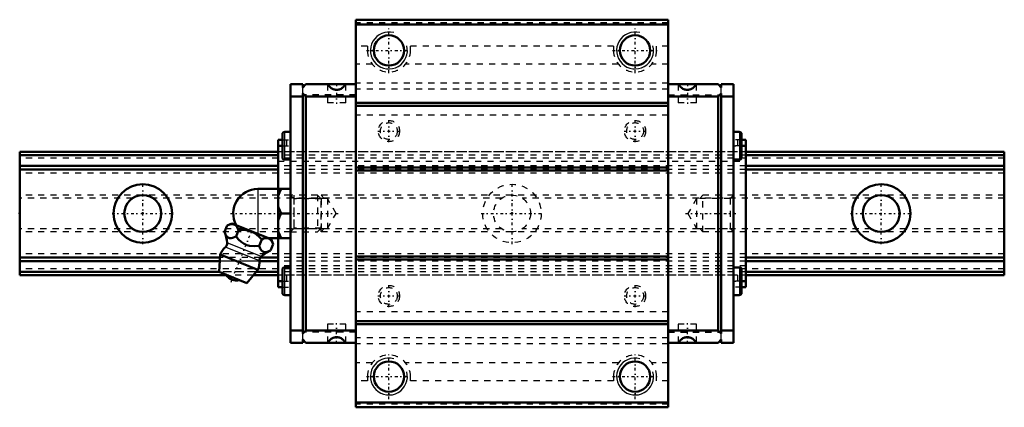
# Model space of a CAD drawing. Header units: millimetres. Extents: x -20 to 140, y -32 to 32.
import ezdxf

# ---------------------------------------------------------------- set-up
doc = ezdxf.new("R2010")
doc.units = ezdxf.units.MM
doc.linetypes.add('Center', pattern=[1.5, 0.45, -0.5, 0.05, -0.5])
doc.linetypes.add('Dashed', pattern=[2, 1, -1])
for name, color, linetype, lineweight in [('2d ConnectionPoints', 7, 'Continuous', 50), ('AM_0', 7, 'Continuous', 50), ('AM_4', 3, 'Continuous', 25), ('AM_5', 3, 'Continuous', 25), ('AM_7', 7, 'Center', 25), ('AM_9', 6, 'Dashed', 25)]:
    doc.layers.add(name, color=color, linetype=linetype, lineweight=lineweight)

# ---------------------------------------------------------------- blocks, each defined once
blk = doc.blocks.new('1_r4vdtki390km30ef14j7firdm________0_in_HSR20M1A1SS160LG200BM6F420001_4')
at = {"layer": 'AM_0'}
for p, q in [((18.7, 4), (24, 4)), ((22, 4), (22, -4)), ((22.5, 0), (24, 0)), ((24, 0.73), (24, -0.73)), ((13.28, -3), (13.71, -1.93)), ((14.49, -1.6), (13.71, -1.93)), ((20.88, -4.18), (14.49, -1.6)), ((15.15, -3.76), (15.58, -2.69)), ((18.9, -5.27), (19.33, -4.2)), ((20.42, -4), (24, -4)), ((21.21, -4.96), (20.88, -4.18)), ((20.77, -6.03), (21.21, -4.96)), ((12.6, -6.67), (12.4, -9.49)), ((18.72, -9.14), (12.6, -6.67)), ((16.89, -11.31), (12.4, -9.49)), ((16.89, -11.31), (18.72, -9.14))]:
    blk.add_line(p, q, dxfattribs=at)
for points in [[(22.5, 4), (22.21, 3.44), (22, 2.85)], [(22, 1.15), (22.06, 0.96), (22.25, 0.47), (22.5, 0)], [(22.5, 0), (22.21, -0.56), (22, -1.15)], [(13.28, -3), (13.46, -3.4), (13.68, -3.74), (13.87, -3.91), (14.09, -4), (14.34, -4.01), (14.6, -3.96), (15.15, -3.76)], [(15.58, -2.69), (15.32, -2.21), (15.16, -2.01), (14.96, -1.86), (14.66, -1.76), (14.31, -1.75), (14.01, -1.82), (13.71, -1.93)], [(19.33, -4.2), (18.93, -3.79), (18.49, -3.42), (17.97, -3.09), (17.39, -2.85), (16.79, -2.71), (16.17, -2.67), (15.58, -2.69)], [(22, -2.85), (22.06, -3.04), (22.25, -3.53), (22.5, -4)], [(15.15, -3.76), (15.58, -4.23), (16, -4.62), (16.47, -4.95), (16.89, -5.14), (17.36, -5.26), (18.12, -5.32), (18.9, -5.27)], [(21.21, -4.96), (20.95, -4.48), (20.78, -4.28), (20.59, -4.14), (20.28, -4.03), (19.93, -4.03), (19.63, -4.09), (19.33, -4.2)], [(18.9, -5.27), (19.08, -5.67), (19.3, -6.01), (19.49, -6.18), (19.71, -6.27), (19.96, -6.29), (20.22, -6.24), (20.77, -6.03)]]:
    blk.add_lwpolyline(points, dxfattribs=at)
for centre, radius, start, end in [((18.7, 0), 4, 90, 207.9876), ((7.73, -5.29), 6, 4.8448, 22.4692), ((12.92, -4.86), 0.8, 311.9787, 4.8448), ((15.66, -7.9), 3.3, 131.9787, 158), ((23.17, -11.53), 6, 113.5285, 131.1552), ((15.66, -7.9), 3.3, 338, 4.0213), ((19.75, -7.62), 0.8, 131.1552, 184.0213), ((15.19, -9.07), 1.82, 210.1342, 285.8658)]:
    blk.add_arc(centre, radius, start, end, dxfattribs=at)
at = {"layer": 'AM_4'}
for p, q in [((18.7, 4), (18.7, -3.3)), ((19.22, -7.01), (13.71, -4.79)), ((18.95, -7.67), (13.45, -5.45))]:
    blk.add_line(p, q, dxfattribs=at)
at = {"layer": 'AM_5', "linetype": 'Dashed'}
for p, q in [((24.54, 3), (24.54, -3)), ((29, 2.39), (24.54, 2.39)), ((29, -2.39), (24.54, -2.39))]:
    blk.add_line(p, q, dxfattribs=at)
at = {"layer": 'AM_7'}
blk.add_line((14.34, -11.15), (17.84, -2.5), dxfattribs=at)
at = {"layer": 'AM_9'}
for p, q in [((28.39, 3), (24, 3)), ((28.39, 3), (28.39, -3)), ((29, 2.39), (28.39, 3)), ((29, 2.39), (29, -2.39)), ((24, -3), (28.39, -3)), ((28.39, -3), (29, -2.39))]:
    blk.add_line(p, q, dxfattribs=at)
blk = doc.blocks.new('2_HSR20M1ASSB_M6F1_Slider_0_in_HSR20M1A1SS160LG200BM6F420001_4')
at = {"layer": 'AM_0'}
for p, q in [((85.4, 31.5), (34.6, 31.5)), ((34.6, 31.5), (34.6, -31.5)), ((85.4, 30.7), (34.6, 30.7)), ((85.4, 31.5), (85.4, -31.5)), ((24, 21), (24, 0.73)), ((26, 21), (24, 21)), ((26, 20.5), (26.5, 21)), ((26, 21), (26, 20.5)), ((34.6, 21), (26.5, 21)), ((85.4, 21), (93.5, 21)), ((94, 20.5), (93.5, 21)), ((94, 21), (96, 21)), ((94, 21), (94, 20.5)), ((96, -21), (96, 21)), ((26, 19.5), (26, -19.5)), ((26.5, 19), (26, 19.5)), ((93.5, 19), (94, 19.5)), ((94, 19.5), (94, -19.5)), ((26, 19), (24, 19)), ((26.5, -19), (26.5, 19)), ((34.6, 19), (26.5, 19)), ((85.4, 18), (34.6, 18)), ((85.4, 19), (93.5, 19)), ((93.5, -19), (93.5, 19)), ((94, 19), (96, 19)), ((85.4, 17.5), (34.6, 17.5)), ((22.7, 12.92), (22.7, 9.08)), ((24, 13.25), (23.02, 13.25)), ((96.97, 13.25), (96, 13.25)), ((97.3, 12.92), (97.3, 9.08)), ((22, 12), (22.7, 12)), ((22, 12), (22, 4)), ((98, 12), (97.3, 12)), ((98, 12), (98, -12)), ((22, 11), (22.7, 11)), ((98, 11), (97.3, 11)), ((23.02, 8.75), (24, 8.75)), ((96, 8.75), (96.97, 8.75)), ((85.4, 7.5), (34.6, 7.5)), ((85.4, 7), (34.6, 7)), ((24, -0.73), (24, -21)), ((22, -4), (22, -12)), ((85.4, -7), (34.6, -7)), ((85.4, -7.5), (34.6, -7.5)), ((22.7, -9.08), (22.7, -12.92)), ((24, -8.75), (23.02, -8.75)), ((96.97, -8.75), (96, -8.75)), ((97.3, -9.08), (97.3, -12.92)), ((22, -11), (22.7, -11)), ((98, -11), (97.3, -11)), ((22, -12), (22.7, -12)), ((98, -12), (97.3, -12)), ((23.02, -13.25), (24, -13.25)), ((96, -13.25), (96.97, -13.25)), ((85.4, -17.5), (34.6, -17.5)), ((26, -19), (24, -19)), ((26, -19.5), (26.5, -19)), ((34.6, -19), (26.5, -19)), ((85.4, -18), (34.6, -18)), ((85.4, -19), (93.5, -19)), ((94, -19.5), (93.5, -19)), ((94, -19), (96, -19)), ((26, -20.5), (26, -21)), ((26.5, -21), (26, -20.5)), ((93.5, -21), (94, -20.5)), ((94, -20.5), (94, -21)), ((26, -21), (24, -21)), ((34.6, -21), (26.5, -21)), ((85.4, -21), (93.5, -21)), ((94, -21), (96, -21)), ((85.4, -30.7), (34.6, -30.7)), ((85.4, -31.5), (34.6, -31.5))]:
    blk.add_line(p, q, dxfattribs=at)
for points in [[(30.13, 21), (30.18, 20.88), (30.25, 20.77), (30.33, 20.66), (30.41, 20.57), (30.51, 20.48), (30.61, 20.39), (30.72, 20.32), (30.83, 20.26), (30.95, 20.2), (31.08, 20.16), (31.2, 20.13), (31.33, 20.11), (31.46, 20.1), (31.59, 20.1), (31.72, 20.12), (31.85, 20.14), (31.98, 20.18), (32.1, 20.23), (32.22, 20.28), (32.33, 20.35), (32.44, 20.43), (32.53, 20.51), (32.62, 20.61), (32.71, 20.71), (32.78, 20.82), (32.84, 20.93), (32.87, 21)], [(89.87, 21), (89.82, 20.88), (89.75, 20.77), (89.67, 20.66), (89.59, 20.57), (89.49, 20.48), (89.39, 20.39), (89.28, 20.32), (89.17, 20.26), (89.05, 20.2), (88.92, 20.16), (88.8, 20.13), (88.67, 20.11), (88.54, 20.1), (88.41, 20.1), (88.28, 20.12), (88.15, 20.14), (88.02, 20.18), (87.9, 20.23), (87.78, 20.28), (87.67, 20.35), (87.56, 20.43), (87.47, 20.51), (87.38, 20.61), (87.29, 20.71), (87.22, 20.82), (87.16, 20.93), (87.13, 21)], [(30.13, -21), (30.18, -20.88), (30.25, -20.77), (30.33, -20.66), (30.41, -20.57), (30.51, -20.48), (30.61, -20.39), (30.72, -20.32), (30.83, -20.26), (30.95, -20.2), (31.08, -20.16), (31.2, -20.13), (31.33, -20.11), (31.46, -20.1), (31.59, -20.1), (31.72, -20.12), (31.85, -20.14), (31.98, -20.18), (32.1, -20.23), (32.22, -20.28), (32.33, -20.35), (32.44, -20.43), (32.53, -20.51), (32.62, -20.61), (32.71, -20.71), (32.78, -20.82), (32.84, -20.93), (32.87, -21)], [(89.87, -21), (89.82, -20.88), (89.75, -20.77), (89.67, -20.66), (89.59, -20.57), (89.49, -20.48), (89.39, -20.39), (89.28, -20.32), (89.17, -20.26), (89.05, -20.2), (88.92, -20.16), (88.8, -20.13), (88.67, -20.11), (88.54, -20.1), (88.41, -20.1), (88.28, -20.12), (88.15, -20.14), (88.02, -20.18), (87.9, -20.23), (87.78, -20.28), (87.67, -20.35), (87.56, -20.43), (87.47, -20.51), (87.38, -20.61), (87.29, -20.71), (87.22, -20.82), (87.16, -20.93), (87.13, -21)]]:
    blk.add_lwpolyline(points, dxfattribs=at)
for centre in [(40, 26.5), (80, 26.5), (40, -26.5), (80, -26.5)]:
    blk.add_circle(centre, 2.46, dxfattribs=at)
for centre, start, end in [((23.02, 12.92), 90, 180), ((96.97, 12.92), 0, 90), ((23.02, 9.08), 180, 270), ((96.97, 9.08), 270, 360), ((23.02, -9.08), 90, 180), ((96.97, -9.08), 0, 90), ((23.02, -12.92), 180, 270), ((96.97, -12.92), 270, 360)]:
    blk.add_arc(centre, 0.325, start, end, dxfattribs=at)
at = {"layer": 'AM_4'}
for p, q in [((23.02, 13.25), (23.02, 8.75)), ((96.97, 13.25), (96.97, 8.75)), ((23.02, -8.75), (23.02, -13.25)), ((96.97, -8.75), (96.97, -13.25))]:
    blk.add_line(p, q, dxfattribs=at)
at = {"layer": 'AM_5', "linetype": 'Dashed'}
for p, q in [((29, -3), (29, 3)), ((29.5, 2.46), (29, 3)), ((90.5, 2.46), (91, 3)), ((91, -3), (91, 3)), ((96, 3), (91, 3)), ((29.5, -2.46), (29, -3)), ((90.5, -2.46), (91, -3)), ((96, -3), (91, -3))]:
    blk.add_line(p, q, dxfattribs=at)
at = {"layer": 'AM_5'}
for centre in [(40, 26.5), (80, 26.5), (40, -26.5), (80, -26.5)]:
    blk.add_arc(centre, 3, 75, 15, dxfattribs=at)
at = {"layer": 'AM_7'}
for p, q in [((40, 22.82), (40, 30.17)), ((80, 22.82), (80, 30.17)), ((36.33, 26.5), (43.68, 26.5)), ((76.33, 26.5), (83.67, 26.5)), ((31.5, 21.15), (31.5, 17.85)), ((88.5, 21.15), (88.5, 17.85)), ((40, 11.6), (40, 15.2)), ((80, 11.6), (80, 15.2)), ((38.2, 13.4), (41.8, 13.4)), ((78.2, 13.4), (81.8, 13.4)), ((22.64, 11), (24.06, 11)), ((95.94, 11), (97.36, 11)), ((14.23, 0), (31.79, 0)), ((88.21, 0), (96.37, 0)), ((22.64, -11), (24.06, -11)), ((95.94, -11), (97.36, -11)), ((40, -15.2), (40, -11.6)), ((80, -15.2), (80, -11.6)), ((38.2, -13.4), (41.8, -13.4)), ((78.2, -13.4), (81.8, -13.4)), ((31.5, -21.15), (31.5, -17.85)), ((88.5, -21.15), (88.5, -17.85)), ((40, -30.18), (40, -22.82)), ((80, -30.18), (80, -22.82)), ((36.33, -26.5), (43.68, -26.5)), ((76.33, -26.5), (83.67, -26.5))]:
    blk.add_line(p, q, dxfattribs=at)
at = {"layer": 'AM_9'}
for p, q in [((85.4, 31), (34.6, 31)), ((36.5, 27.19), (34.6, 27.19)), ((36.5, 27.19), (36.5, 26.5)), ((76.5, 27.19), (43.5, 27.19)), ((43.5, 26.5), (43.5, 27.19)), ((76.5, 27.19), (76.5, 26.5)), ((83.5, 26.5), (83.5, 27.19)), ((85.4, 27.19), (83.5, 27.19)), ((37.28, 24.29), (34.6, 24.29)), ((77.28, 24.29), (42.72, 24.29)), ((85.4, 24.29), (82.72, 24.29)), ((30, 21), (30, 18)), ((33, 18), (33, 21)), ((85.4, 21.2), (34.6, 21.2)), ((87, 21), (87, 18)), ((90, 18), (90, 21)), ((26, 19.5), (26, 20.5)), ((34.6, 19.3), (26, 19.3)), ((85.4, 20.23), (34.6, 20.23)), ((85.4, 19.3), (94, 19.3)), ((94, 19.5), (94, 20.5)), ((33, 18), (30, 18)), ((90, 18), (87, 18)), ((85.4, 16), (34.6, 16)), ((22.7, 12), (24, 12)), ((23.35, 12), (23.35, 10)), ((97.3, 12), (96, 12)), ((96.65, 12), (96.65, 10)), ((98, 10), (22, 10)), ((22.7, 11), (24, 11)), ((97.3, 11), (96, 11)), ((98, 9.49), (22, 9.49)), ((98, 9.47), (22, 9.47)), ((22, 8.48), (98, 8.48)), ((98, 7.77), (22, 7.77)), ((98, 7.77), (22, 7.77)), ((98, 7.16), (22, 7.16)), ((98, 6.55), (22, 6.55)), ((24.54, 2.46), (24, 3)), ((30, 2.46), (24.54, 2.46)), ((24.54, 2.46), (24.54, -2.46)), ((31.42, 0), (30, 2.46)), ((30, 2.46), (30, -2.46)), ((90, 2.46), (88.58, 0)), ((95.46, 2.46), (90, 2.46)), ((90, 2.46), (90, -2.46)), ((96, 3), (95.46, 2.46)), ((95.46, 2.46), (95.46, -2.46)), ((30, -2.46), (31.42, 0)), ((88.58, 0), (90, -2.46)), ((24, -3), (24.54, -2.46)), ((24.54, -2.46), (30, -2.46)), ((90, -2.46), (95.46, -2.46)), ((95.46, -2.46), (96, -3)), ((98, -6.55), (22, -6.55)), ((98, -7.16), (22, -7.16)), ((98, -7.77), (22, -7.77)), ((98, -7.77), (22, -7.77)), ((98, -8.48), (22, -8.48)), ((98, -9.47), (22, -9.47)), ((98, -9.49), (22, -9.49)), ((98, -10), (22, -10)), ((22.7, -11), (24, -11)), ((23.35, -10), (23.35, -12)), ((97.3, -11), (96, -11)), ((96.65, -10), (96.65, -12)), ((22.7, -12), (24, -12)), ((97.3, -12), (96, -12)), ((85.4, -16), (34.6, -16)), ((33, -18), (30, -18)), ((30, -18), (30, -21)), ((33, -21), (33, -18)), ((90, -18), (87, -18)), ((87, -18), (87, -21)), ((90, -21), (90, -18)), ((34.6, -19.3), (26, -19.3)), ((26, -20.5), (26, -19.5)), ((85.4, -20.23), (34.6, -20.23)), ((85.4, -19.3), (94, -19.3)), ((94, -20.5), (94, -19.5)), ((85.4, -21.2), (34.6, -21.2)), ((37.28, -24.29), (34.6, -24.29)), ((77.28, -24.29), (42.72, -24.29)), ((85.4, -24.29), (82.72, -24.29)), ((36.5, -27.19), (34.6, -27.19)), ((36.5, -26.5), (36.5, -27.19)), ((43.5, -27.19), (43.5, -26.5)), ((76.5, -27.19), (43.5, -27.19)), ((76.5, -26.5), (76.5, -27.19)), ((83.5, -27.19), (83.5, -26.5)), ((85.4, -27.19), (83.5, -27.19)), ((85.4, -31), (34.6, -31))]:
    blk.add_line(p, q, dxfattribs=at)
for centre, radius in [((40, 13.4), 1.72), ((40, 13.4), 1.37), ((80, 13.4), 1.72), ((80, 13.4), 1.37), ((40, -13.4), 1.72), ((40, -13.4), 1.37), ((80, -13.4), 1.72), ((80, -13.4), 1.37)]:
    blk.add_circle(centre, radius, dxfattribs=at)
for centre, start, end in [((40, 26.5), 180, 0), ((80, 26.5), 180, 0), ((40, -26.5), 0, 180), ((80, -26.5), 360, 180)]:
    blk.add_arc(centre, 3.5, start, end, dxfattribs=at)
blk = doc.blocks.new('3_HSR20M1A116020_Rail_0_in_HSR20M1A1SS160LG200BM6F420001_4')
at = {"layer": 'AM_0'}
for p, q in [((22, 10), (-20, 10)), ((-20, 10), (-20, -10)), ((140, 10), (98, 10)), ((140, 10), (140, -10)), ((22, 9.47), (-20, 9.47)), ((140, 9.47), (98, 9.47)), ((22, 7.77), (-20, 7.77)), ((22, 7.16), (-20, 7.16)), ((140, 7.77), (98, 7.77)), ((140, 7.16), (98, 7.16)), ((12.56, -7.16), (-20, -7.16)), ((12.52, -7.77), (-20, -7.77)), ((22, -7.77), (18.95, -7.77)), ((22, -7.16), (19.09, -7.16)), ((140, -7.16), (98, -7.16)), ((140, -7.77), (98, -7.77)), ((12.4, -9.47), (-20, -9.47)), ((22, -9.47), (18.44, -9.47)), ((140, -9.47), (98, -9.47)), ((13.62, -10), (-20, -10)), ((22, -10), (17.99, -10)), ((140, -10), (98, -10))]:
    blk.add_line(p, q, dxfattribs=at)
for centre, radius in [((0, 0), 4.75), ((120, 0), 4.75), ((0, 0), 3), ((120, 0), 3)]:
    blk.add_circle(centre, radius, dxfattribs=at)
at = {"layer": 'AM_7'}
for p, q in [((0, -4.99), (0, 4.99)), ((60, -4.99), (60, 4.99)), ((120, -4.99), (120, 4.99)), ((-4.99, 0), (4.99, 0)), ((55.01, 0), (64.99, 0)), ((115.01, 0), (124.99, 0))]:
    blk.add_line(p, q, dxfattribs=at)
at = {"layer": 'AM_9'}
for p, q in [((22.7, 10), (22, 10)), ((96.65, 10), (23.35, 10)), ((98, 10), (97.3, 10)), ((140, 9.49), (-20, 9.49)), ((140, 9), (-20, 9)), ((98, 9.47), (22, 9.47)), ((140, 7.77), (-20, 7.77)), ((140, 6.55), (-20, 6.55)), ((98, 7.77), (22, 7.77)), ((98, 7.16), (22, 7.16)), ((24, 3), (-20, 3)), ((-1.66, 2.5), (-20, 2.5)), ((58.34, 2.5), (1.66, 2.5)), ((140, 3), (28.39, 3)), ((118.34, 2.5), (61.66, 2.5)), ((140, 2.5), (121.66, 2.5)), ((-1.66, -2.5), (-20, -2.5)), ((24, -3), (-20, -3)), ((58.34, -2.5), (1.66, -2.5)), ((140, -3), (28.39, -3)), ((118.34, -2.5), (61.66, -2.5)), ((140, -2.5), (121.66, -2.5)), ((140, -6.55), (-20, -6.55)), ((140, -7.77), (-20, -7.77)), ((18.95, -7.77), (12.52, -7.77)), ((19.09, -7.16), (12.56, -7.16)), ((98, -7.16), (22, -7.16)), ((98, -7.77), (22, -7.77)), ((140, -9), (-20, -9)), ((140, -9.49), (-20, -9.49)), ((18.44, -9.47), (12.4, -9.47)), ((98, -9.47), (22, -9.47)), ((17.99, -10), (13.62, -10)), ((22.7, -10), (22, -10)), ((96.65, -10), (23.35, -10)), ((98, -10), (97.3, -10))]:
    blk.add_line(p, q, dxfattribs=at)
for radius in [4.75, 3]:
    blk.add_circle((60, 0), radius, dxfattribs=at)

msp = doc.modelspace()

# ---------------------------------------------------------------- linework, layer by layer
at = {"layer": '2d ConnectionPoints'}
for p in [(-20, 0), (0, 0), (0, 0), (24, 0), (60, 0), (96, 0)]:
    msp.add_point(p, dxfattribs=at)

# ---------------------------------------------------------------- block references
for name in ['2_HSR20M1ASSB_M6F1_Slider_0_in_HSR20M1A1SS160LG200BM6F420001_4', '3_HSR20M1A116020_Rail_0_in_HSR20M1A1SS160LG200BM6F420001_4', '1_r4vdtki390km30ef14j7firdm________0_in_HSR20M1A1SS160LG200BM6F420001_4']:
    msp.add_blockref(name, (0, 0))

doc.saveas('drawing.dxf')
